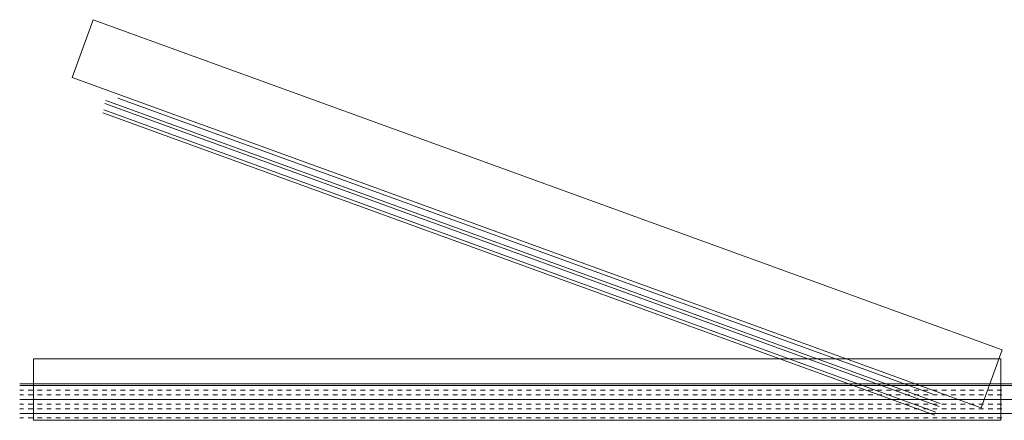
# Model space of a CAD drawing. Header units: millimetres. Extents: x -750 to 72845, y -24282 to 18874.
# Tile 101 of 154: x 66687 to 67366, y 12060 to 12336. Entities that reach past the tile are written whole.
import ezdxf

# ---------------------------------------------------------------- set-up
doc = ezdxf.new("R2010")
doc.units = ezdxf.units.MM
doc.header["$MEASUREMENT"] = 0
doc.layers.add('IRISH HOUSE_HYD AIRPORT_DRAINAGE LAYOUT 1$0$GREY SCALE', color=8, linetype='Continuous')
doc.layers.add('IRISH HOUSE_HYD AIRPORT_DRAINAGE LAYOUT 1$0$GREYSCALE', color=8, linetype='Continuous', lineweight=0)
doc.layers.add('M-MEP-ELPR-EQUIP', color=6, linetype='Continuous', lineweight=20)

# ---------------------------------------------------------------- blocks, each defined once
blk = doc.blocks.new('IRISH HOUSE_HYD AIRPORT_DRAINAGE LAYOUT 1$0$FLOOR PLAN')
at = {"layer": 'IRISH HOUSE_HYD AIRPORT_DRAINAGE LAYOUT 1$0$GREYSCALE', "color": 8, "lineweight": 0}
for p, q in [((16737.83, 12335.64), (16723.38, 12295.83)), ((17364.8, 12108.04), (16737.83, 12335.64)), ((16723.38, 12295.83), (17350.35, 12068.23)), ((16746.02, 12277.86), (17321.45, 12068.96)), ((17322.21, 12071.05), (16746.78, 12279.95)), ((16755, 12281.58), (17316.95, 12077.58)), ((17318.43, 12063.01), (16744.52, 12271.36)), ((17319.21, 12065.16), (16745.3, 12273.5)), ((17350.35, 12068.23), (17364.8, 12108.04)), ((17363.9, 12101.9), (16696.89, 12101.9)), ((16696.89, 12101.9), (16696.89, 12059.55)), ((17363.9, 12059.55), (17363.9, 12101.9)), ((16687.27, 12084.61), (17388.96, 12084.61)), ((16687.27, 12083.42), (17388.96, 12083.42)), ((16687.27, 12080.24), (16689.97, 12080.24)), ((16687.27, 12077.05), (16689.97, 12077.05)), ((16693.15, 12080.24), (16696.33, 12080.24)), ((16693.15, 12077.05), (16696.33, 12077.05)), ((16699.51, 12080.24), (16702.7, 12080.24)), ((16699.51, 12077.05), (16702.7, 12077.05)), ((16705.88, 12080.24), (16709.06, 12080.24)), ((16705.88, 12077.05), (16709.06, 12077.05)), ((16712.25, 12080.24), (16715.43, 12080.24)), ((16712.25, 12077.05), (16715.43, 12077.05)), ((16718.61, 12080.24), (16721.79, 12080.24)), ((16718.61, 12077.05), (16721.79, 12077.05)), ((16724.98, 12080.24), (16728.16, 12080.24)), ((16724.98, 12077.05), (16728.16, 12077.05)), ((16731.34, 12080.24), (16734.52, 12080.24)), ((16731.34, 12077.05), (16734.52, 12077.05)), ((16737.71, 12080.24), (16740.89, 12080.24)), ((16737.71, 12077.05), (16740.89, 12077.05)), ((16744.07, 12080.24), (16747.26, 12080.24)), ((16744.07, 12077.05), (16747.26, 12077.05)), ((16750.44, 12080.24), (16753.62, 12080.24)), ((16750.44, 12077.05), (16753.62, 12077.05)), ((16756.8, 12080.24), (16759.99, 12080.24)), ((16756.8, 12077.05), (16759.99, 12077.05)), ((16763.17, 12080.24), (16766.35, 12080.24)), ((16763.17, 12077.05), (16766.35, 12077.05)), ((16769.53, 12080.24), (16772.72, 12080.24)), ((16769.53, 12077.05), (16772.72, 12077.05)), ((16775.9, 12080.24), (16779.08, 12080.24)), ((16775.9, 12077.05), (16779.08, 12077.05)), ((16782.26, 12080.24), (16785.45, 12080.24)), ((16782.26, 12077.05), (16785.45, 12077.05)), ((16788.63, 12080.24), (16791.81, 12080.24)), ((16788.63, 12077.05), (16791.81, 12077.05)), ((16795, 12080.24), (16798.18, 12080.24)), ((16795, 12077.05), (16798.18, 12077.05)), ((16801.36, 12080.24), (16804.54, 12080.24)), ((16801.36, 12077.05), (16804.54, 12077.05)), ((16807.73, 12080.24), (16810.91, 12080.24)), ((16807.73, 12077.05), (16810.91, 12077.05)), ((16814.09, 12080.24), (16817.27, 12080.24)), ((16814.09, 12077.05), (16817.27, 12077.05)), ((16820.46, 12080.24), (16823.64, 12080.24)), ((16820.46, 12077.05), (16823.64, 12077.05)), ((16826.82, 12080.24), (16830.01, 12080.24)), ((16826.82, 12077.05), (16830.01, 12077.05)), ((16833.19, 12080.24), (16836.37, 12080.24)), ((16833.19, 12077.05), (16836.37, 12077.05)), ((16839.55, 12080.24), (16842.74, 12080.24)), ((16839.55, 12077.05), (16842.74, 12077.05)), ((16845.92, 12080.24), (16849.1, 12080.24)), ((16845.92, 12077.05), (16849.1, 12077.05)), ((16852.28, 12080.24), (16855.47, 12080.24)), ((16852.28, 12077.05), (16855.47, 12077.05)), ((16858.65, 12080.24), (16861.83, 12080.24)), ((16858.65, 12077.05), (16861.83, 12077.05)), ((16865.01, 12080.24), (16868.2, 12080.24)), ((16865.01, 12077.05), (16868.2, 12077.05)), ((16871.38, 12080.24), (16874.56, 12080.24)), ((16871.38, 12077.05), (16874.56, 12077.05)), ((16877.75, 12080.24), (16880.93, 12080.24)), ((16877.75, 12077.05), (16880.93, 12077.05)), ((16884.11, 12080.24), (16887.29, 12080.24)), ((16884.11, 12077.05), (16887.29, 12077.05)), ((16890.48, 12080.24), (16893.66, 12080.24)), ((16890.48, 12077.05), (16893.66, 12077.05)), ((16896.84, 12080.24), (16900.02, 12080.24)), ((16896.84, 12077.05), (16900.02, 12077.05)), ((16903.21, 12080.24), (16906.39, 12080.24)), ((16903.21, 12077.05), (16906.39, 12077.05)), ((16909.57, 12080.24), (16912.76, 12080.24)), ((16909.57, 12077.05), (16912.76, 12077.05)), ((16915.94, 12080.24), (16919.12, 12080.24)), ((16915.94, 12077.05), (16919.12, 12077.05)), ((16922.3, 12080.24), (16925.49, 12080.24)), ((16922.3, 12077.05), (16925.49, 12077.05)), ((16928.67, 12080.24), (16931.85, 12080.24)), ((16928.67, 12077.05), (16931.85, 12077.05)), ((16935.03, 12080.24), (16938.22, 12080.24)), ((16935.03, 12077.05), (16938.22, 12077.05)), ((16941.4, 12080.24), (16944.58, 12080.24)), ((16941.4, 12077.05), (16944.58, 12077.05)), ((16947.76, 12080.24), (16950.95, 12080.24)), ((16947.76, 12077.05), (16950.95, 12077.05)), ((16954.13, 12080.24), (16957.31, 12080.24)), ((16954.13, 12077.05), (16957.31, 12077.05)), ((16960.5, 12080.24), (16963.68, 12080.24)), ((16960.5, 12077.05), (16963.68, 12077.05)), ((16966.86, 12080.24), (16970.04, 12080.24)), ((16966.86, 12077.05), (16970.04, 12077.05)), ((16973.23, 12080.24), (16976.41, 12080.24)), ((16973.23, 12077.05), (16976.41, 12077.05)), ((16979.59, 12080.24), (16982.77, 12080.24)), ((16979.59, 12077.05), (16982.77, 12077.05)), ((16985.96, 12080.24), (16989.14, 12080.24)), ((16985.96, 12077.05), (16989.14, 12077.05)), ((16992.32, 12080.24), (16995.51, 12080.24)), ((16992.32, 12077.05), (16995.51, 12077.05)), ((16998.69, 12080.24), (17001.87, 12080.24)), ((16998.69, 12077.05), (17001.87, 12077.05)), ((17005.05, 12080.24), (17008.24, 12080.24)), ((17005.05, 12077.05), (17008.24, 12077.05)), ((17011.42, 12080.24), (17014.6, 12080.24)), ((17011.42, 12077.05), (17014.6, 12077.05)), ((17017.78, 12080.24), (17020.97, 12080.24)), ((17017.78, 12077.05), (17020.97, 12077.05)), ((17024.15, 12080.24), (17027.33, 12080.24)), ((17024.15, 12077.05), (17027.33, 12077.05)), ((17030.51, 12080.24), (17033.7, 12080.24)), ((17030.51, 12077.05), (17033.7, 12077.05)), ((17036.88, 12080.24), (17040.06, 12080.24)), ((17036.88, 12077.05), (17040.06, 12077.05)), ((17043.25, 12080.24), (17046.43, 12080.24)), ((17043.25, 12077.05), (17046.43, 12077.05)), ((17049.61, 12080.24), (17052.79, 12080.24)), ((17049.61, 12077.05), (17052.79, 12077.05)), ((17055.98, 12080.24), (17059.16, 12080.24)), ((17055.98, 12077.05), (17059.16, 12077.05)), ((17062.34, 12080.24), (17065.52, 12080.24)), ((17062.34, 12077.05), (17065.52, 12077.05)), ((17068.71, 12080.24), (17071.89, 12080.24)), ((17068.71, 12077.05), (17071.89, 12077.05)), ((17075.07, 12080.24), (17078.26, 12080.24)), ((17075.07, 12077.05), (17078.26, 12077.05)), ((17081.44, 12080.24), (17084.62, 12080.24)), ((17081.44, 12077.05), (17084.62, 12077.05)), ((17087.8, 12080.24), (17090.99, 12080.24)), ((17087.8, 12077.05), (17090.99, 12077.05)), ((17094.17, 12080.24), (17097.35, 12080.24)), ((17094.17, 12077.05), (17097.35, 12077.05)), ((17100.53, 12080.24), (17103.72, 12080.24)), ((17100.53, 12077.05), (17103.72, 12077.05)), ((17106.9, 12080.24), (17110.08, 12080.24)), ((17106.9, 12077.05), (17110.08, 12077.05)), ((17113.27, 12080.24), (17116.45, 12080.24)), ((17113.27, 12077.05), (17116.45, 12077.05)), ((17119.63, 12080.24), (17122.81, 12080.24)), ((17119.63, 12077.05), (17122.81, 12077.05)), ((17126, 12080.24), (17129.18, 12080.24)), ((17126, 12077.05), (17129.18, 12077.05)), ((17132.36, 12080.24), (17135.54, 12080.24)), ((17132.36, 12077.05), (17135.54, 12077.05)), ((17138.73, 12080.24), (17141.91, 12080.24)), ((17138.73, 12077.05), (17141.91, 12077.05)), ((17145.09, 12080.24), (17148.27, 12080.24)), ((17145.09, 12077.05), (17148.27, 12077.05)), ((17151.46, 12080.24), (17154.64, 12080.24)), ((17151.46, 12077.05), (17154.64, 12077.05)), ((17157.82, 12080.24), (17161.01, 12080.24)), ((17157.82, 12077.05), (17161.01, 12077.05)), ((17164.19, 12080.24), (17167.37, 12080.24)), ((17164.19, 12077.05), (17167.37, 12077.05)), ((17170.55, 12080.24), (17173.74, 12080.24)), ((17170.55, 12077.05), (17173.74, 12077.05)), ((17176.92, 12080.24), (17180.1, 12080.24)), ((17176.92, 12077.05), (17180.1, 12077.05)), ((17183.28, 12080.24), (17186.47, 12080.24)), ((17183.28, 12077.05), (17186.47, 12077.05)), ((17189.65, 12080.24), (17192.83, 12080.24)), ((17189.65, 12077.05), (17192.83, 12077.05)), ((17196.02, 12080.24), (17199.2, 12080.24)), ((17196.02, 12077.05), (17199.2, 12077.05)), ((17202.38, 12080.24), (17205.56, 12080.24)), ((17202.38, 12077.05), (17205.56, 12077.05)), ((17208.75, 12080.24), (17211.93, 12080.24)), ((17208.75, 12077.05), (17211.93, 12077.05)), ((17215.11, 12080.24), (17218.29, 12080.24)), ((17215.11, 12077.05), (17218.29, 12077.05)), ((17221.48, 12080.24), (17224.66, 12080.24)), ((17221.48, 12077.05), (17224.66, 12077.05)), ((17227.84, 12080.24), (17231.02, 12080.24)), ((17227.84, 12077.05), (17231.02, 12077.05)), ((17234.21, 12080.24), (17237.39, 12080.24)), ((17234.21, 12077.05), (17237.39, 12077.05)), ((17240.57, 12080.24), (17243.76, 12080.24)), ((17240.57, 12077.05), (17243.76, 12077.05)), ((17246.94, 12080.24), (17250.12, 12080.24)), ((17246.94, 12077.05), (17250.12, 12077.05)), ((17253.3, 12080.24), (17256.49, 12080.24)), ((17253.3, 12077.05), (17256.49, 12077.05)), ((17259.67, 12080.24), (17262.85, 12080.24)), ((17259.67, 12077.05), (17262.85, 12077.05)), ((17266.03, 12080.24), (17269.22, 12080.24)), ((17266.03, 12077.05), (17269.22, 12077.05)), ((17272.4, 12080.24), (17275.58, 12080.24)), ((17272.4, 12077.05), (17275.58, 12077.05)), ((17278.77, 12080.24), (17281.95, 12080.24)), ((17278.77, 12077.05), (17281.95, 12077.05)), ((17285.13, 12080.24), (17288.31, 12080.24)), ((17285.13, 12077.05), (17288.31, 12077.05)), ((17291.5, 12080.24), (17294.68, 12080.24)), ((17291.5, 12077.05), (17294.68, 12077.05)), ((17297.86, 12080.24), (17301.04, 12080.24)), ((17297.86, 12077.05), (17301.04, 12077.05)), ((17304.23, 12080.24), (17307.41, 12080.24)), ((17304.23, 12077.05), (17307.41, 12077.05)), ((17310.59, 12080.24), (17313.77, 12080.24)), ((17310.59, 12077.05), (17313.77, 12077.05)), ((17316.96, 12080.24), (17320.14, 12080.24)), ((17316.96, 12077.05), (17320.14, 12077.05)), ((17323.32, 12080.24), (17326.51, 12080.24)), ((17323.32, 12077.05), (17326.51, 12077.05)), ((17329.69, 12080.24), (17332.87, 12080.24)), ((17329.69, 12077.05), (17332.87, 12077.05)), ((17336.05, 12080.24), (17339.24, 12080.24)), ((17336.05, 12077.05), (17339.24, 12077.05)), ((17342.42, 12080.24), (17345.6, 12080.24)), ((17342.42, 12077.05), (17345.6, 12077.05)), ((17348.78, 12080.24), (17351.97, 12080.24)), ((17348.78, 12077.05), (17351.97, 12077.05)), ((17355.15, 12080.24), (17358.33, 12080.24)), ((17355.15, 12077.05), (17358.33, 12077.05)), ((17361.52, 12080.24), (17364.7, 12080.24)), ((17361.52, 12077.05), (17364.7, 12077.05)), ((16687.27, 12073.87), (17388.96, 12073.87)), ((16687.27, 12070.69), (16689.97, 12070.69)), ((16687.27, 12067.5), (16689.97, 12067.5)), ((16693.15, 12070.69), (16696.33, 12070.69)), ((16693.15, 12067.5), (16696.33, 12067.5)), ((16699.51, 12070.69), (16702.7, 12070.69)), ((16699.51, 12067.5), (16702.7, 12067.5)), ((16705.88, 12070.69), (16709.06, 12070.69)), ((16705.88, 12067.5), (16709.06, 12067.5)), ((16712.25, 12070.69), (16715.43, 12070.69)), ((16712.25, 12067.5), (16715.43, 12067.5)), ((16718.61, 12070.69), (16721.79, 12070.69)), ((16718.61, 12067.5), (16721.79, 12067.5)), ((16724.98, 12070.69), (16728.16, 12070.69)), ((16724.98, 12067.5), (16728.16, 12067.5)), ((16731.34, 12070.69), (16734.52, 12070.69)), ((16731.34, 12067.5), (16734.52, 12067.5)), ((16737.71, 12070.69), (16740.89, 12070.69)), ((16737.71, 12067.5), (16740.89, 12067.5)), ((16744.07, 12070.69), (16747.26, 12070.69)), ((16744.07, 12067.5), (16747.26, 12067.5)), ((16750.44, 12070.69), (16753.62, 12070.69)), ((16750.44, 12067.5), (16753.62, 12067.5)), ((16756.8, 12070.69), (16759.99, 12070.69)), ((16756.8, 12067.5), (16759.99, 12067.5)), ((16763.17, 12070.69), (16766.35, 12070.69)), ((16763.17, 12067.5), (16766.35, 12067.5)), ((16769.53, 12070.69), (16772.72, 12070.69)), ((16769.53, 12067.5), (16772.72, 12067.5)), ((16775.9, 12070.69), (16779.08, 12070.69)), ((16775.9, 12067.5), (16779.08, 12067.5)), ((16782.26, 12070.69), (16785.45, 12070.69)), ((16782.26, 12067.5), (16785.45, 12067.5)), ((16788.63, 12070.69), (16791.81, 12070.69)), ((16788.63, 12067.5), (16791.81, 12067.5)), ((16795, 12070.69), (16798.18, 12070.69)), ((16795, 12067.5), (16798.18, 12067.5)), ((16801.36, 12070.69), (16804.54, 12070.69)), ((16801.36, 12067.5), (16804.54, 12067.5)), ((16807.73, 12070.69), (16810.91, 12070.69)), ((16807.73, 12067.5), (16810.91, 12067.5)), ((16814.09, 12070.69), (16817.27, 12070.69)), ((16814.09, 12067.5), (16817.27, 12067.5)), ((16820.46, 12070.69), (16823.64, 12070.69)), ((16820.46, 12067.5), (16823.64, 12067.5)), ((16826.82, 12070.69), (16830.01, 12070.69)), ((16826.82, 12067.5), (16830.01, 12067.5)), ((16833.19, 12070.69), (16836.37, 12070.69)), ((16833.19, 12067.5), (16836.37, 12067.5)), ((16839.55, 12070.69), (16842.74, 12070.69)), ((16839.55, 12067.5), (16842.74, 12067.5)), ((16845.92, 12070.69), (16849.1, 12070.69)), ((16845.92, 12067.5), (16849.1, 12067.5)), ((16852.28, 12070.69), (16855.47, 12070.69)), ((16852.28, 12067.5), (16855.47, 12067.5)), ((16858.65, 12070.69), (16861.83, 12070.69)), ((16858.65, 12067.5), (16861.83, 12067.5)), ((16865.01, 12070.69), (16868.2, 12070.69)), ((16865.01, 12067.5), (16868.2, 12067.5)), ((16871.38, 12070.69), (16874.56, 12070.69)), ((16871.38, 12067.5), (16874.56, 12067.5)), ((16877.75, 12070.69), (16880.93, 12070.69)), ((16877.75, 12067.5), (16880.93, 12067.5)), ((16884.11, 12070.69), (16887.29, 12070.69)), ((16884.11, 12067.5), (16887.29, 12067.5)), ((16890.48, 12070.69), (16893.66, 12070.69)), ((16890.48, 12067.5), (16893.66, 12067.5)), ((16896.84, 12070.69), (16900.02, 12070.69)), ((16896.84, 12067.5), (16900.02, 12067.5)), ((16903.21, 12070.69), (16906.39, 12070.69)), ((16903.21, 12067.5), (16906.39, 12067.5)), ((16909.57, 12070.69), (16912.76, 12070.69)), ((16909.57, 12067.5), (16912.76, 12067.5)), ((16915.94, 12070.69), (16919.12, 12070.69)), ((16915.94, 12067.5), (16919.12, 12067.5)), ((16922.3, 12070.69), (16925.49, 12070.69)), ((16922.3, 12067.5), (16925.49, 12067.5)), ((16928.67, 12070.69), (16931.85, 12070.69)), ((16928.67, 12067.5), (16931.85, 12067.5)), ((16935.03, 12070.69), (16938.22, 12070.69)), ((16935.03, 12067.5), (16938.22, 12067.5)), ((16941.4, 12070.69), (16944.58, 12070.69)), ((16941.4, 12067.5), (16944.58, 12067.5)), ((16947.76, 12070.69), (16950.95, 12070.69)), ((16947.76, 12067.5), (16950.95, 12067.5)), ((16954.13, 12070.69), (16957.31, 12070.69)), ((16954.13, 12067.5), (16957.31, 12067.5)), ((16960.5, 12070.69), (16963.68, 12070.69)), ((16960.5, 12067.5), (16963.68, 12067.5)), ((16966.86, 12070.69), (16970.04, 12070.69)), ((16966.86, 12067.5), (16970.04, 12067.5)), ((16973.23, 12070.69), (16976.41, 12070.69)), ((16973.23, 12067.5), (16976.41, 12067.5)), ((16979.59, 12070.69), (16982.77, 12070.69)), ((16979.59, 12067.5), (16982.77, 12067.5)), ((16985.96, 12070.69), (16989.14, 12070.69)), ((16985.96, 12067.5), (16989.14, 12067.5)), ((16992.32, 12070.69), (16995.51, 12070.69)), ((16992.32, 12067.5), (16995.51, 12067.5)), ((16998.69, 12070.69), (17001.87, 12070.69)), ((16998.69, 12067.5), (17001.87, 12067.5)), ((17005.05, 12070.69), (17008.24, 12070.69)), ((17005.05, 12067.5), (17008.24, 12067.5)), ((17011.42, 12070.69), (17014.6, 12070.69)), ((17011.42, 12067.5), (17014.6, 12067.5)), ((17017.78, 12070.69), (17020.97, 12070.69)), ((17017.78, 12067.5), (17020.97, 12067.5)), ((17024.15, 12070.69), (17027.33, 12070.69)), ((17024.15, 12067.5), (17027.33, 12067.5)), ((17030.51, 12070.69), (17033.7, 12070.69)), ((17030.51, 12067.5), (17033.7, 12067.5)), ((17036.88, 12070.69), (17040.06, 12070.69)), ((17036.88, 12067.5), (17040.06, 12067.5)), ((17043.25, 12070.69), (17046.43, 12070.69)), ((17043.25, 12067.5), (17046.43, 12067.5)), ((17049.61, 12070.69), (17052.79, 12070.69)), ((17049.61, 12067.5), (17052.79, 12067.5)), ((17055.98, 12070.69), (17059.16, 12070.69)), ((17055.98, 12067.5), (17059.16, 12067.5)), ((17062.34, 12070.69), (17065.52, 12070.69)), ((17062.34, 12067.5), (17065.52, 12067.5)), ((17068.71, 12070.69), (17071.89, 12070.69)), ((17068.71, 12067.5), (17071.89, 12067.5)), ((17075.07, 12070.69), (17078.26, 12070.69)), ((17075.07, 12067.5), (17078.26, 12067.5)), ((17081.44, 12070.69), (17084.62, 12070.69)), ((17081.44, 12067.5), (17084.62, 12067.5)), ((17087.8, 12070.69), (17090.99, 12070.69)), ((17087.8, 12067.5), (17090.99, 12067.5)), ((17094.17, 12070.69), (17097.35, 12070.69)), ((17094.17, 12067.5), (17097.35, 12067.5)), ((17100.53, 12070.69), (17103.72, 12070.69)), ((17100.53, 12067.5), (17103.72, 12067.5)), ((17106.9, 12070.69), (17110.08, 12070.69)), ((17106.9, 12067.5), (17110.08, 12067.5)), ((17113.27, 12070.69), (17116.45, 12070.69)), ((17113.27, 12067.5), (17116.45, 12067.5)), ((17119.63, 12070.69), (17122.81, 12070.69)), ((17119.63, 12067.5), (17122.81, 12067.5)), ((17126, 12070.69), (17129.18, 12070.69)), ((17126, 12067.5), (17129.18, 12067.5)), ((17132.36, 12070.69), (17135.54, 12070.69)), ((17132.36, 12067.5), (17135.54, 12067.5)), ((17138.73, 12070.69), (17141.91, 12070.69)), ((17138.73, 12067.5), (17141.91, 12067.5)), ((17145.09, 12070.69), (17148.27, 12070.69)), ((17145.09, 12067.5), (17148.27, 12067.5)), ((17151.46, 12070.69), (17154.64, 12070.69)), ((17151.46, 12067.5), (17154.64, 12067.5)), ((17157.82, 12070.69), (17161.01, 12070.69)), ((17157.82, 12067.5), (17161.01, 12067.5)), ((17164.19, 12070.69), (17167.37, 12070.69)), ((17164.19, 12067.5), (17167.37, 12067.5)), ((17170.55, 12070.69), (17173.74, 12070.69)), ((17170.55, 12067.5), (17173.74, 12067.5)), ((17176.92, 12070.69), (17180.1, 12070.69)), ((17176.92, 12067.5), (17180.1, 12067.5)), ((17183.28, 12070.69), (17186.47, 12070.69)), ((17183.28, 12067.5), (17186.47, 12067.5)), ((17189.65, 12070.69), (17192.83, 12070.69)), ((17189.65, 12067.5), (17192.83, 12067.5)), ((17196.02, 12070.69), (17199.2, 12070.69)), ((17196.02, 12067.5), (17199.2, 12067.5)), ((17202.38, 12070.69), (17205.56, 12070.69)), ((17202.38, 12067.5), (17205.56, 12067.5)), ((17208.75, 12070.69), (17211.93, 12070.69)), ((17208.75, 12067.5), (17211.93, 12067.5)), ((17215.11, 12070.69), (17218.29, 12070.69)), ((17215.11, 12067.5), (17218.29, 12067.5)), ((17221.48, 12070.69), (17224.66, 12070.69)), ((17221.48, 12067.5), (17224.66, 12067.5)), ((17227.84, 12070.69), (17231.02, 12070.69)), ((17227.84, 12067.5), (17231.02, 12067.5)), ((17234.21, 12070.69), (17237.39, 12070.69)), ((17234.21, 12067.5), (17237.39, 12067.5)), ((17240.57, 12070.69), (17243.76, 12070.69)), ((17240.57, 12067.5), (17243.76, 12067.5)), ((17246.94, 12070.69), (17250.12, 12070.69)), ((17246.94, 12067.5), (17250.12, 12067.5)), ((17253.3, 12070.69), (17256.49, 12070.69)), ((17253.3, 12067.5), (17256.49, 12067.5)), ((17259.67, 12070.69), (17262.85, 12070.69)), ((17259.67, 12067.5), (17262.85, 12067.5)), ((17266.03, 12070.69), (17269.22, 12070.69)), ((17266.03, 12067.5), (17269.22, 12067.5)), ((17272.4, 12070.69), (17275.58, 12070.69)), ((17272.4, 12067.5), (17275.58, 12067.5)), ((17278.77, 12070.69), (17281.95, 12070.69)), ((17278.77, 12067.5), (17281.95, 12067.5)), ((17285.13, 12070.69), (17288.31, 12070.69)), ((17285.13, 12067.5), (17288.31, 12067.5)), ((17291.5, 12070.69), (17294.68, 12070.69)), ((17291.5, 12067.5), (17294.68, 12067.5)), ((17297.86, 12070.69), (17301.04, 12070.69)), ((17297.86, 12067.5), (17301.04, 12067.5)), ((17304.23, 12070.69), (17307.41, 12070.69)), ((17304.23, 12067.5), (17307.41, 12067.5)), ((17310.59, 12070.69), (17313.77, 12070.69)), ((17310.59, 12067.5), (17313.77, 12067.5)), ((17316.96, 12070.69), (17320.14, 12070.69)), ((17316.96, 12067.5), (17320.14, 12067.5)), ((17323.32, 12070.69), (17326.51, 12070.69)), ((17323.32, 12067.5), (17326.51, 12067.5)), ((17329.69, 12070.69), (17332.87, 12070.69)), ((17329.69, 12067.5), (17332.87, 12067.5)), ((17336.05, 12070.69), (17339.24, 12070.69)), ((17336.05, 12067.5), (17339.24, 12067.5)), ((17342.42, 12070.69), (17345.6, 12070.69)), ((17342.42, 12067.5), (17345.6, 12067.5)), ((17348.78, 12070.69), (17351.97, 12070.69)), ((17348.78, 12067.5), (17351.97, 12067.5)), ((17355.15, 12070.69), (17358.33, 12070.69)), ((17355.15, 12067.5), (17358.33, 12067.5)), ((17361.52, 12070.69), (17364.7, 12070.69)), ((17361.52, 12067.5), (17364.7, 12067.5)), ((16687.27, 12064.32), (17388.96, 12064.32)), ((16687.27, 12061.14), (16689.97, 12061.14)), ((16693.15, 12061.14), (16696.33, 12061.14)), ((16699.51, 12061.14), (16702.7, 12061.14)), ((16705.88, 12061.14), (16709.06, 12061.14)), ((16712.25, 12061.14), (16715.43, 12061.14)), ((16718.61, 12061.14), (16721.79, 12061.14)), ((16724.98, 12061.14), (16728.16, 12061.14)), ((16731.34, 12061.14), (16734.52, 12061.14)), ((16737.71, 12061.14), (16740.89, 12061.14)), ((16744.07, 12061.14), (16747.26, 12061.14)), ((16750.44, 12061.14), (16753.62, 12061.14)), ((16756.8, 12061.14), (16759.99, 12061.14)), ((16763.17, 12061.14), (16766.35, 12061.14)), ((16769.53, 12061.14), (16772.72, 12061.14)), ((16775.9, 12061.14), (16779.08, 12061.14)), ((16782.26, 12061.14), (16785.45, 12061.14)), ((16788.63, 12061.14), (16791.81, 12061.14)), ((16795, 12061.14), (16798.18, 12061.14)), ((16801.36, 12061.14), (16804.54, 12061.14)), ((16807.73, 12061.14), (16810.91, 12061.14)), ((16814.09, 12061.14), (16817.27, 12061.14)), ((16820.46, 12061.14), (16823.64, 12061.14)), ((16826.82, 12061.14), (16830.01, 12061.14)), ((16833.19, 12061.14), (16836.37, 12061.14)), ((16839.55, 12061.14), (16842.74, 12061.14)), ((16845.92, 12061.14), (16849.1, 12061.14)), ((16852.28, 12061.14), (16855.47, 12061.14)), ((16858.65, 12061.14), (16861.83, 12061.14)), ((16865.01, 12061.14), (16868.2, 12061.14)), ((16871.38, 12061.14), (16874.56, 12061.14)), ((16877.75, 12061.14), (16880.93, 12061.14)), ((16884.11, 12061.14), (16887.29, 12061.14)), ((16890.48, 12061.14), (16893.66, 12061.14)), ((16896.84, 12061.14), (16900.02, 12061.14)), ((16903.21, 12061.14), (16906.39, 12061.14)), ((16909.57, 12061.14), (16912.76, 12061.14)), ((16915.94, 12061.14), (16919.12, 12061.14)), ((16922.3, 12061.14), (16925.49, 12061.14)), ((16928.67, 12061.14), (16931.85, 12061.14)), ((16935.03, 12061.14), (16938.22, 12061.14)), ((16941.4, 12061.14), (16944.58, 12061.14)), ((16947.76, 12061.14), (16950.95, 12061.14)), ((16954.13, 12061.14), (16957.31, 12061.14)), ((16960.5, 12061.14), (16963.68, 12061.14)), ((16966.86, 12061.14), (16970.04, 12061.14)), ((16973.23, 12061.14), (16976.41, 12061.14)), ((16979.59, 12061.14), (16982.77, 12061.14)), ((16985.96, 12061.14), (16989.14, 12061.14)), ((16992.32, 12061.14), (16995.51, 12061.14)), ((16998.69, 12061.14), (17001.87, 12061.14)), ((17005.05, 12061.14), (17008.24, 12061.14)), ((17011.42, 12061.14), (17014.6, 12061.14)), ((17017.78, 12061.14), (17020.97, 12061.14)), ((17024.15, 12061.14), (17027.33, 12061.14)), ((17030.51, 12061.14), (17033.7, 12061.14)), ((17036.88, 12061.14), (17040.06, 12061.14)), ((17043.25, 12061.14), (17046.43, 12061.14)), ((17049.61, 12061.14), (17052.79, 12061.14)), ((17055.98, 12061.14), (17059.16, 12061.14)), ((17062.34, 12061.14), (17065.52, 12061.14)), ((17068.71, 12061.14), (17071.89, 12061.14)), ((17075.07, 12061.14), (17078.26, 12061.14)), ((17081.44, 12061.14), (17084.62, 12061.14)), ((17087.8, 12061.14), (17090.99, 12061.14)), ((17094.17, 12061.14), (17097.35, 12061.14)), ((17100.53, 12061.14), (17103.72, 12061.14)), ((17106.9, 12061.14), (17110.08, 12061.14)), ((17113.27, 12061.14), (17116.45, 12061.14)), ((17119.63, 12061.14), (17122.81, 12061.14)), ((17126, 12061.14), (17129.18, 12061.14)), ((17132.36, 12061.14), (17135.54, 12061.14)), ((17138.73, 12061.14), (17141.91, 12061.14)), ((17145.09, 12061.14), (17148.27, 12061.14)), ((17151.46, 12061.14), (17154.64, 12061.14)), ((17157.82, 12061.14), (17161.01, 12061.14)), ((17164.19, 12061.14), (17167.37, 12061.14)), ((17170.55, 12061.14), (17173.74, 12061.14)), ((17176.92, 12061.14), (17180.1, 12061.14)), ((17183.28, 12061.14), (17186.47, 12061.14)), ((17189.65, 12061.14), (17192.83, 12061.14)), ((17196.02, 12061.14), (17199.2, 12061.14)), ((17202.38, 12061.14), (17205.56, 12061.14)), ((17208.75, 12061.14), (17211.93, 12061.14)), ((17215.11, 12061.14), (17218.29, 12061.14)), ((17221.48, 12061.14), (17224.66, 12061.14)), ((17227.84, 12061.14), (17231.02, 12061.14)), ((17234.21, 12061.14), (17237.39, 12061.14)), ((17240.57, 12061.14), (17243.76, 12061.14)), ((17246.94, 12061.14), (17250.12, 12061.14)), ((17253.3, 12061.14), (17256.49, 12061.14)), ((17259.67, 12061.14), (17262.85, 12061.14)), ((17266.03, 12061.14), (17269.22, 12061.14)), ((17272.4, 12061.14), (17275.58, 12061.14)), ((17278.77, 12061.14), (17281.95, 12061.14)), ((17285.13, 12061.14), (17288.31, 12061.14)), ((17291.5, 12061.14), (17294.68, 12061.14)), ((17297.86, 12061.14), (17301.04, 12061.14)), ((17304.23, 12061.14), (17307.41, 12061.14)), ((17310.59, 12061.14), (17313.77, 12061.14)), ((17316.96, 12061.14), (17320.14, 12061.14)), ((17323.32, 12061.14), (17326.51, 12061.14)), ((17329.69, 12061.14), (17332.87, 12061.14)), ((17336.05, 12061.14), (17339.24, 12061.14)), ((17342.42, 12061.14), (17345.6, 12061.14)), ((17348.78, 12061.14), (17351.97, 12061.14)), ((17355.15, 12061.14), (17358.33, 12061.14)), ((17361.52, 12061.14), (17364.7, 12061.14)), ((16696.89, 12059.55), (17363.9, 12059.55)), ((16712.33, 12059.55), (17363.9, 12059.55))]:
    blk.add_line(p, q, dxfattribs=at)
blk = doc.blocks.new('IRISH HOUSE_HYD AIRPORT_DRAINAGE LAYOUT 1')
at = {"layer": 'IRISH HOUSE_HYD AIRPORT_DRAINAGE LAYOUT 1$0$GREY SCALE'}
blk.add_blockref('IRISH HOUSE_HYD AIRPORT_DRAINAGE LAYOUT 1$0$FLOOR PLAN', (0, 0), dxfattribs=at)

msp = doc.modelspace()

# ---------------------------------------------------------------- block references
at = {"layer": 'M-MEP-ELPR-EQUIP'}
msp.add_blockref('IRISH HOUSE_HYD AIRPORT_DRAINAGE LAYOUT 1', (50000, 0), dxfattribs=at)

doc.saveas('drawing.dxf')
